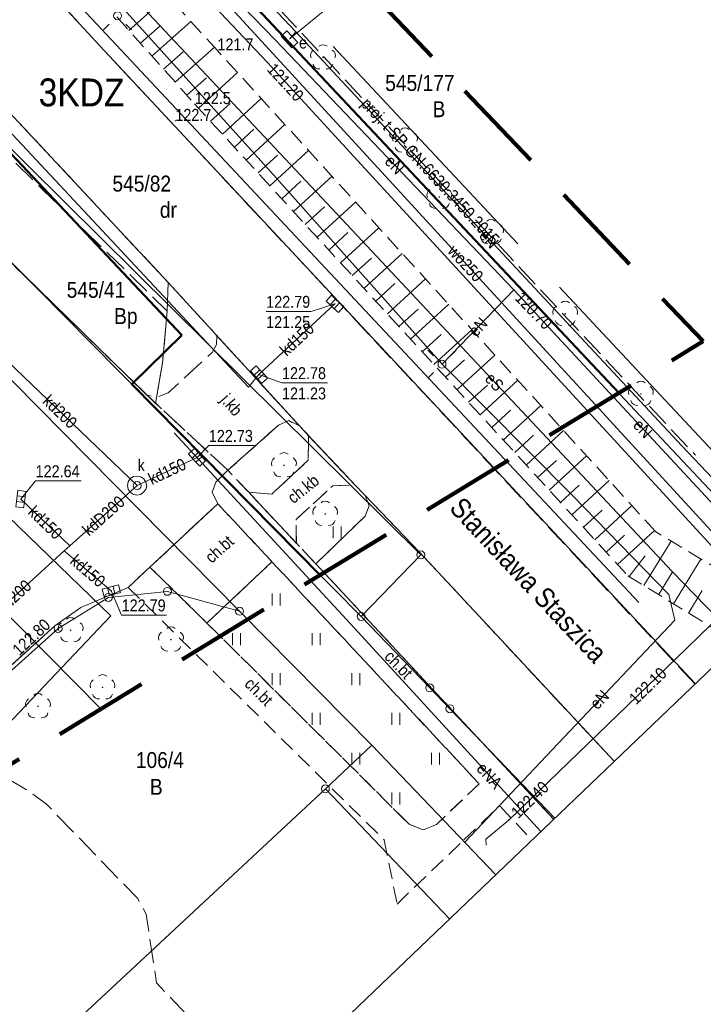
# Model space of a CAD drawing. Extents: x 0 to 6443539, y 0 to 5655063.
# Tile 6 of 64: x 6440854 to 6440897, y 5654853 to 5654915. Entities that reach past the tile are written whole.
import ezdxf
from ezdxf.enums import TextEntityAlignment as Align

# ---------------------------------------------------------------- set-up
doc = ezdxf.new("R2010")
doc.units = 0
doc.header["$MEASUREMENT"] = 0
for name, pattern in [('1.0_0.5', [1.5, 1, -0.5]), ('1.5_0.5', [2, 1.5, -0.5]), ('2', [0.9, 0.6, -0.3]), ('219-500', [0]), ('PRZER2-1', [3, 2, -1]), ('PRZER3-1', [4, 3, -1])]:
    doc.linetypes.add(name, pattern=pattern)
doc.layers.get('0').update_dxf_attribs({"color": 2, "linetype": 'CONTINUOUS', "lineweight": 5})
for name, color, linetype in [('000 Inne (niezydentyfikowane)', 7, 'CONTINUOUS'), ('202-punkt graniczny', 7, 'CONTINUOUS'), ('203-punkt graniczny', 7, 'CONTINUOUS'), ('210-oznaczenie konturu użytku gruntowego', 7, 'CONTINUOUS'), ('211-numer działki ewidencyjnej', 7, 'CONTINUOUS'), ('218-kontur użytku gruntowego', 7, 'CONTINUOUS'), ('219-działka ewidencyjna', 7, 'CONTINUOUS'), ('994-Nazwa ulicy', 7, 'CONTINUOUS'), ('chodnik', 7, 'CONTINUOUS'), ('chodnik-Atr17', 7, 'CONTINUOUS'), ('drzewo liściaste', 7, 'CONTINUOUS'), ('jezdnia', 7, 'CONTINUOUS'), ('jezdnia-Atr17', 7, 'CONTINUOUS'), ('komora podziemna', 7, 'CONTINUOUS'), ('kratka ściekowa', 7, 'CONTINUOUS'), ('krawężnik', 7, 'CONTINUOUS'), ('latarnia', 7, 'CONTINUOUS'), ('obszar utwardzony', 7, 'CONTINUOUS'), ('ogrodzenie trwałe', 7, 'CONTINUOUS'), ('pikieta naturalna', 7, 'CONTINUOUS'), ('pikieta naturalna-Atr2', 7, 'CONTINUOUS'), ('pikieta sztuczna', 7, 'CONTINUOUS'), ('pikieta sztuczna-Atr2', 7, 'CONTINUOUS'), ('przewód ciepłowniczy', 7, 'CONTINUOUS'), ('przewód elektroenergetyczny podziemny', 7, 'CONTINUOUS'), ('przewód elektroenergetyczny podziemny-Atr1', 7, 'CONTINUOUS'), ('przewód kanalizacyjny', 7, 'CONTINUOUS'), ('przewód kanalizacyjny-Atr1', 7, 'CONTINUOUS'), ('przewód telekomunikacyjny podziemny', 7, 'CONTINUOUS'), ('przewód telekomunikacyjny podziemny - ob. projektowany', 7, 'CONTINUOUS'), ('przewód telekomunikacyjny podziemny - ob. projektowany-Atr1', 7, 'CONTINUOUS'), ('przewód wodociągowy', 7, 'CONTINUOUS'), ('przewód wodociągowy-Atr1', 7, 'CONTINUOUS'), ('rzedna', 7, 'CONTINUOUS'), ('rzedna-Atr2', 7, 'CONTINUOUS'), ('rzedna-Atr3', 7, 'CONTINUOUS'), ('skarpa nieumocniona', 7, 'CONTINUOUS'), ('szafa elektroenergetyczna lub kontener', 7, 'CONTINUOUS'), ('szafa elektroenergetyczna lub kontener-Atr17', 7, 'CONTINUOUS'), ('trawnik', 7, 'CONTINUOUS'), ('właz do komory lub kanału - okrągły', 7, 'CONTINUOUS'), ('właz do komory lub kanału - okrągły-Atr17', 7, 'CONTINUOUS'), ('Zakres', 7, 'CONTINUOUS')]:
    doc.layers.add(name, color=color, linetype=linetype)
for name, color, linetype, lineweight in [('1ramki', 7, 'PRZER2-1', 18), ('z - MPZT', 121, 'PRZER3-1', 18), ('z -kartowanie', 1, 'CONTINUOUS', 5)]:
    doc.layers.add(name, color=color, linetype=linetype, lineweight=lineweight)
doc.styles.add('MapaZas', font='geodezja.shx', dxfattribs={"width": 0.9})
doc.linetypes.add('902-500', pattern='A,3.75,0,[1,ksztalty.shx,S=0.5,R=0,X=0,Y=0],3.75', length=7.5)
doc.linetypes.add('NLZ', pattern='A,3,-1,[35,msgB.shx,S=0.008,R=0,X=-0.5,Y=0],3', length=7)
doc.linetypes.add('OLZ', pattern='A,3,-1,[36,msgB.shx,S=0.008,R=0,X=-0.5,Y=0],3', length=7)

# ---------------------------------------------------------------- blocks, each defined once
blk = doc.blocks.new('202')
at = {"color": 0, "linetype": 'Continuous', "lineweight": 0}
blk.add_circle((0, 0), 0.25, dxfattribs=at)
blk = doc.blocks.new('203')
at = {"linetype": 'Continuous', "lineweight": 0}
h = blk.add_hatch(color=0, dxfattribs=at)
edge = h.paths.add_edge_path()
edge.add_arc((0, 0), 0.045, 0, 360)
blk = doc.blocks.new('TU04')
at = {"color": 0, "linetype": 'Continuous', "lineweight": 13}
for p, q in [((0, 0), (0, 0.75)), ((0.5, 0), (0.5, 0.75))]:
    blk.add_line(p, q, dxfattribs=at)
blk = doc.blocks.new('OP021')
at = {"linetype": 'Continuous', "lineweight": 13}
h = blk.add_hatch(color=0, dxfattribs=at)
edge = h.paths.add_edge_path()
edge.add_arc((0, 0), 0.05, 0, 360)
at = {"color": 0, "linetype": 'Continuous', "lineweight": 13}
for centre, start, end in [((0, 0.4), 49.272, 130.728), ((-0.38, 0.124), 121.308, 202.548), ((0.38, 0.124), 337.452, 58.692), ((-0.235, -0.324), 193.221, 274.871), ((0.235, -0.324), 265.129, 346.779)]:
    blk.add_arc(centre, 0.4, start, end, dxfattribs=at)
blk = doc.blocks.new('PW01')
at = {"linetype": 'Continuous', "lineweight": 13}
h = blk.add_hatch(color=0, dxfattribs=at)
edge = h.paths.add_edge_path()
edge.add_arc((0, 0), 0.045, 0, 360)
blk = doc.blocks.new('US05')
at = {"color": 0, "linetype": 'Continuous', "lineweight": 13}
for p, q in [((-0.525, -0.25), (-0.525, 0.25)), ((-0.525, 0.25), (-0.175, 0.25)), ((-0.175, -0.25), (-0.175, 0.25)), ((-0.175, 0.25), (0.175, 0.25)), ((0.175, -0.25), (0.175, 0.25)), ((0.175, 0.25), (0.525, 0.25)), ((0.525, -0.25), (0.525, 0.25)), ((-0.525, -0.25), (-0.175, -0.25)), ((-0.175, -0.25), (0.175, -0.25)), ((0.175, -0.25), (0.525, -0.25))]:
    blk.add_line(p, q, dxfattribs=at)
blk = doc.blocks.new('US18')
at = {"color": 0, "linetype": 'Continuous', "lineweight": 13}
for p, q in [((-0.5, -0.25), (-0.5, 0.25)), ((-0.5, 0.25), (0.5, 0.25)), ((0.5, -0.25), (0.5, 0.25)), ((-0.5, -0.25), (0.5, -0.25))]:
    blk.add_line(p, q, dxfattribs=at)
blk = doc.blocks.new('SM01')
at = {"color": 0, "linetype": 'Continuous', "lineweight": 13}
for p, q in [((-0.53, 0.531), (-0.883, 0.884)), ((0.531, 0.531), (0.884, 0.884)), ((-0.53, -0.53), (-0.883, -0.883)), ((0.531, -0.53), (0.884, -0.883))]:
    blk.add_line(p, q, dxfattribs=at)
blk.add_circle((0, 0), 0.25, dxfattribs=at)
blk = doc.blocks.new('US22')
at = {"color": 0, "linetype": 'Continuous', "lineweight": 13}
blk.add_circle((0, 0), 0.25, dxfattribs=at)

msp = doc.modelspace()

# ---------------------------------------------------------------- linework, layer by layer
at = {"layer": '000 Inne (niezydentyfikowane)', "color": 7, "linetype": 'Continuous', "lineweight": 13, "flags": 128}
for points in [[(6440861.24, 5654913.99), (6440863.66, 5654916.16)], [(6440861.96, 5654913.19), (6440863.18, 5654914.27)], [(6440862.68, 5654912.38), (6440865.13, 5654914.56)], [(6440864.14, 5654910.75), (6440866.6, 5654912.95)], [(6440863.41, 5654911.56), (6440864.64, 5654912.66)], [(6440864.87, 5654909.93), (6440866.11, 5654911.03)], [(6440865.61, 5654909.11), (6440868.05, 5654911.35)], [(6440867.1, 5654907.48), (6440869.54, 5654909.72)], [(6440866.36, 5654908.3), (6440867.58, 5654909.41)], [(6440868.59, 5654905.86), (6440871.02, 5654908.09)], [(6440867.85, 5654906.67), (6440869.07, 5654907.79)], [(6440869.34, 5654905.05), (6440870.55, 5654906.16)], [(6440870.08, 5654904.24), (6440872.5, 5654906.46)], [(6440871.56, 5654902.62), (6440873.98, 5654904.84)], [(6440870.82, 5654903.43), (6440872.03, 5654904.54)], [(6440872.3, 5654901.82), (6440873.51, 5654902.92)], [(6440873.04, 5654901.01), (6440875.45, 5654903.22)], [(6440873.78, 5654900.21), (6440874.98, 5654901.31)], [(6440874.51, 5654899.4), (6440876.92, 5654901.61)], [(6440875.98, 5654897.8), (6440878.38, 5654900)], [(6440875.25, 5654898.6), (6440876.45, 5654899.7)], [(6440876.72, 5654897), (6440877.92, 5654898.1)], [(6440877.45, 5654896.2), (6440879.84, 5654898.4)], [(6440878.91, 5654894.61), (6440881.3, 5654896.8)], [(6440878.18, 5654895.41), (6440879.38, 5654896.5)], [(6440879.64, 5654893.82), (6440880.83, 5654894.91)], [(6440880.37, 5654893.02), (6440882.75, 5654895.2)], [(6440881.82, 5654891.44), (6440884.2, 5654893.61)], [(6440881.1, 5654892.23), (6440882.29, 5654893.32)], [(6440883.27, 5654889.86), (6440885.64, 5654892.03)], [(6440882.55, 5654890.65), (6440883.73, 5654891.73)], [(6440884, 5654889.07), (6440885.18, 5654890.15)], [(6440884.72, 5654888.28), (6440887.08, 5654890.44)], [(6440886.16, 5654886.71), (6440888.51, 5654888.87)], [(6440885.44, 5654887.5), (6440886.62, 5654888.58)], [(6440886.88, 5654885.93), (6440888.06, 5654887)], [(6440887.6, 5654885.14), (6440889.95, 5654887.29)], [(6440889.03, 5654883.58), (6440891.37, 5654885.73)], [(6440888.32, 5654884.36), (6440889.49, 5654885.44)], [(6440889.75, 5654882.8), (6440890.92, 5654883.87)], [(6440890.46, 5654882.02), (6440892.8, 5654884.16)], [(6440891.89, 5654880.47), (6440894.22, 5654882.6)], [(6440891.18, 5654881.24), (6440892.34, 5654882.31)], [(6440893.54, 5654879.14), (6440895.26, 5654881.93)], [(6440892.62, 5654879.71), (6440893.63, 5654881.01)], [(6440895.41, 5654878), (6440897.13, 5654880.81)], [(6440894.47, 5654878.57), (6440895.33, 5654879.97)], [(6440896.34, 5654877.42), (6440897.21, 5654878.83)]]:
    msp.add_lwpolyline(points, dxfattribs=at)
at = {"layer": '1ramki', "color": 0, "linetype": 'Continuous', "lineweight": 13, "flags": 128}
msp.add_lwpolyline([(6440805.369, 5655063.296), (6440944.154, 5654918.363), (6440843.032, 5654821.531), (6440704.247, 5654966.463)], close=True, dxfattribs=at)
at = {"layer": '218-kontur użytku gruntowego', "color": 3, "linetype": 'Continuous', "lineweight": 13}
for points in [[(6440903.264, 5654879.208), (6440857.26, 5654928.18)], [(6440857.26, 5654928.18), (6440903.264, 5654879.208)], [(6440876.47, 5654869.13), (6440884.244, 5654860.994)], [(6440881.343, 5654858.216), (6440873.56, 5654866.38)]]:
    msp.add_lwpolyline(points, dxfattribs=at)
at = {"layer": '218-kontur użytku gruntowego', "color": 3, "linetype": 'Continuous', "lineweight": 13, "flags": 128}
for points in [[(6440879.55, 5654881.07), (6440850.46, 5654909.9)], [(6440850.46, 5654909.9), (6440879.55, 5654881.07)], [(6440847.05, 5654906.32), (6440875.81, 5654877.21)], [(6440875.81, 5654877.21), (6440847.05, 5654906.32)], [(6440875.81, 5654877.21), (6440879.55, 5654881.07)], [(6440879.55, 5654881.07), (6440875.81, 5654877.21)], [(6440863.65, 5654878.78), (6440859.95, 5654878.4)], [(6440859.95, 5654878.4), (6440863.65, 5654878.78)], [(6440868.18, 5654877.53), (6440863.65, 5654878.78)], [(6440863.65, 5654878.78), (6440868.18, 5654877.53)], [(6440859.95, 5654878.4), (6440856.79, 5654876.45)], [(6440856.79, 5654876.45), (6440859.95, 5654878.4)], [(6440876.47, 5654869.13), (6440868.18, 5654877.53)], [(6440868.18, 5654877.53), (6440876.47, 5654869.13)], [(6440856.79, 5654876.45), (6440825.74, 5654848.51)], [(6440825.74, 5654848.51), (6440856.79, 5654876.45)], [(6440873.56, 5654866.38), (6440876.47, 5654869.13)]]:
    msp.add_lwpolyline(points, dxfattribs=at)
at = {"layer": '219-działka ewidencyjna', "color": 3, "linetype": '219-500', "lineweight": 13}
for points in [[(6440903.268, 5654879.211), (6440857.26, 5654928.18)], [(6440881.38, 5654871.41), (6440887.952, 5654864.545)], [(6440876.47, 5654869.13), (6440884.244, 5654860.994)]]:
    msp.add_lwpolyline(points, dxfattribs=at)
at = {"layer": '219-działka ewidencyjna', "color": 3, "linetype": '219-500', "lineweight": 13, "flags": 128}
for points in [[(6440879.55, 5654881.07), (6440850.46, 5654909.9)], [(6440847.05, 5654906.32), (6440875.81, 5654877.21)], [(6440868.18, 5654877.53), (6440852.37, 5654893.55)], [(6440875.81, 5654877.21), (6440879.55, 5654881.07)], [(6440859.95, 5654878.4), (6440863.65, 5654878.78)], [(6440868.18, 5654877.53), (6440863.65, 5654878.78)], [(6440856.79, 5654876.45), (6440859.95, 5654878.4)], [(6440868.18, 5654877.53), (6440876.47, 5654869.13)], [(6440875.81, 5654877.21), (6440880.11, 5654872.72)], [(6440825.74, 5654848.51), (6440856.79, 5654876.45)], [(6440880.11, 5654872.72), (6440881.38, 5654871.41)], [(6440873.56, 5654866.38), (6440876.47, 5654869.13)], [(6440843.3, 5654838.2), (6440873.56, 5654866.38)]]:
    msp.add_lwpolyline(points, dxfattribs=at)
at = {"layer": 'chodnik', "color": 7, "linetype": '1.0_0.5', "lineweight": 13, "flags": 128}
for points in [[(6440868.75, 5654885), (6440871.74, 5654881.81), (6440871.73, 5654883.3), (6440874.03, 5654885.41), (6440875.42, 5654885.47), (6440872.51, 5654888.55), (6440872.49, 5654887.01), (6440870.2, 5654884.89)], [(6440866.81, 5654884.28), (6440862.55, 5654880.3), (6440866.13, 5654876.79), (6440870.21, 5654880.64)]]:
    msp.add_lwpolyline(points, close=True, dxfattribs=at)
at = {"layer": 'chodnik', "color": 7, "linetype": '1.0_0.5', "lineweight": 13}
for points in [[(6440872.96, 5654880.51), (6440871.74, 5654881.81), (6440868.75, 5654885), (6440867.45, 5654886.38), (6440866.69, 5654885.64), (6440866.46, 5654885), (6440866.81, 5654884.28), (6440870.21, 5654880.64), (6440883.21, 5654866.7), (6440880.54, 5654864.15), (6440879.69, 5654863.8), (6440878.82, 5654864.16), (6440866.13, 5654876.79), (6440862.55, 5654880.3), (6440861.18, 5654879.03), (6440877.25, 5654863.18), (6440878.06, 5654859.15), (6440882.25, 5654863.17), (6440884.5, 5654865.32), (6440886.512, 5654863.166)], [(6440887.884, 5654864.48), (6440872.96, 5654880.51)]]:
    msp.add_lwpolyline(points, dxfattribs=at)
at = {"layer": 'jezdnia', "color": 7, "linetype": '1.5_0.5', "lineweight": 13}
for points in [[(6440820.75, 5654944.42), (6440854, 5654908.57), (6440863.69, 5654898.18)], [(6440862.38, 5654891.09), (6440848.26, 5654904.86), (6440812, 5654940.3)], [(6440896.744, 5654872.964), (6440859.42, 5654913.02), (6440853.4, 5654919.55)], [(6440863.69, 5654898.18), (6440866.76, 5654894.83), (6440871.93, 5654889.17), (6440872.51, 5654888.55), (6440875.42, 5654885.47), (6440876.06, 5654884.79), (6440879.48, 5654881.22), (6440891.677, 5654868.112)], [(6440820.985, 5654844.555), (6440831.55, 5654853.94), (6440833.73, 5654855.89), (6440841.29, 5654862.78), (6440843.46, 5654864.74), (6440856.58, 5654876.61), (6440858.22, 5654877.76), (6440861.18, 5654879.03), (6440862.55, 5654880.3), (6440866.81, 5654884.28), (6440866.46, 5654885), (6440866.69, 5654885.64), (6440867.45, 5654886.38), (6440862.38, 5654891.09)]]:
    msp.add_lwpolyline(points, dxfattribs=at)
at = {"layer": 'jezdnia', "color": 7, "linetype": '1.5_0.5', "lineweight": 13, "flags": 128}
msp.add_lwpolyline([(6440866.76, 5654894.83), (6440866.74, 5654894.28), (6440866.45, 5654893.77), (6440863.69, 5654891.24), (6440862.99, 5654890.95), (6440862.38, 5654891.09), (6440867.45, 5654886.38), (6440870.62, 5654889.22), (6440871.26, 5654889.5), (6440871.93, 5654889.17)], close=True, dxfattribs=at)
at = {"layer": 'komora podziemna', "color": 32, "linetype": 'Continuous', "lineweight": 13, "flags": 128}
msp.add_lwpolyline([(6440862.35, 5654885.41), (6440862.29, 5654885.18), (6440862.16, 5654885), (6440861.97, 5654884.87), (6440861.74, 5654884.82), (6440861.51, 5654884.88), (6440861.31, 5654885.01), (6440861.18, 5654885.2), (6440861.15, 5654885.43), (6440861.19, 5654885.66), (6440861.32, 5654885.86), (6440861.53, 5654885.99), (6440861.76, 5654886.02), (6440861.99, 5654885.98), (6440862.17, 5654885.85), (6440862.3, 5654885.64)], close=True, dxfattribs=at)
at = {"layer": 'krawężnik', "color": 7, "linetype": 'Continuous', "lineweight": 13, "flags": 128}
for points in [[(6440820.75, 5654944.42), (6440854, 5654908.57), (6440863.69, 5654898.18)], [(6440863.69, 5654898.18), (6440863.64, 5654896.38), (6440863.34, 5654893.1), (6440862.91, 5654890.57), (6440848.26, 5654904.86), (6440812, 5654940.3)], [(6440871.93, 5654889.17), (6440863.69, 5654898.18)], [(6440872.96, 5654880.51), (6440876.06, 5654883.5), (6440876.3, 5654884.14), (6440876.06, 5654884.79), (6440875.42, 5654885.47), (6440872.51, 5654888.55), (6440871.93, 5654889.17), (6440871.26, 5654889.5), (6440870.62, 5654889.22), (6440867.45, 5654886.38)], [(6440866.81, 5654884.28), (6440866.46, 5654885), (6440866.69, 5654885.64), (6440867.45, 5654886.38)], [(6440866.81, 5654884.28), (6440862.55, 5654880.3)], [(6440870.21, 5654880.64), (6440866.13, 5654876.79)], [(6440861.18, 5654879.03), (6440858.22, 5654877.76)], [(6440843.46, 5654864.74), (6440856.58, 5654876.61), (6440858.22, 5654877.76)]]:
    msp.add_lwpolyline(points, dxfattribs=at)
at = {"layer": 'krawężnik', "color": 7, "linetype": 'Continuous', "lineweight": 13}
for points in [[(6440896.769, 5654872.988), (6440859.42, 5654913.02), (6440853.4, 5654919.55), (6440853.19, 5654919.89), (6440853, 5654920.25), (6440852.84, 5654920.62), (6440852.7, 5654921), (6440852.59, 5654921.38), (6440852.51, 5654921.78), (6440852.45, 5654922.17), (6440852.42, 5654922.58), (6440852.42, 5654922.98), (6440852.44, 5654923.38), (6440852.49, 5654923.78), (6440852.57, 5654924.17), (6440852.68, 5654924.56), (6440852.89, 5654924.94), (6440853.11, 5654925.32), (6440853.35, 5654925.68), (6440853.59, 5654926.04), (6440853.86, 5654926.39), (6440853.95, 5654926.51), (6440856.73, 5654929.03), (6440857.08, 5654928.69)], [(6440876.06, 5654884.79), (6440879.48, 5654881.22), (6440891.677, 5654868.112)], [(6440872.96, 5654880.51), (6440887.884, 5654864.48)]]:
    msp.add_lwpolyline(points, dxfattribs=at)
at = {"layer": 'obszar utwardzony', "color": 7, "linetype": '1.5_0.5', "lineweight": 13, "flags": 128}
msp.add_lwpolyline([(6440838.46, 5654921.55), (6440815.57, 5654943.99), (6440812, 5654940.3), (6440848.26, 5654904.86), (6440862.91, 5654890.57), (6440863.34, 5654893.1), (6440863.64, 5654896.38), (6440852.43, 5654907.31), (6440838.44, 5654920.91)], close=True, dxfattribs=at)
at = {"layer": 'ogrodzenie trwałe', "color": 7, "linetype": '902-500', "lineweight": 35, "flags": 128}
for points in [[(6440885.64, 5654900.6), (6440874.06, 5654912.98)], [(6440900.03, 5654885.27), (6440888.26, 5654897.87)]]:
    msp.add_lwpolyline(points, dxfattribs=at)
at = {"layer": 'przewód ciepłowniczy', "color": 212, "linetype": 'Continuous', "lineweight": 13, "flags": 128}
msp.add_lwpolyline([(6440893.22, 5654878.08), (6440848.24, 5654926.1), (6440851.72, 5654929.67), (6440848.62, 5654932.75), (6440845.07, 5654929.42), (6440819.12, 5654956.95), (6440814.36, 5654961.97), (6440812.97, 5654963.31), (6440812.61, 5654962.95), (6440806.28, 5654956.72), (6440806.1, 5654956.55)], dxfattribs=at)
at = {"layer": 'przewód elektroenergetyczny podziemny', "color": 1, "linetype": 'Continuous', "lineweight": 13, "flags": 128}
for points in [[(6440839.89, 5654964.09), (6440838, 5654964.36), (6440837.12, 5654964.56), (6440836.76, 5654962.41), (6440840.32, 5654959.43), (6440839.42, 5654958.04), (6440834.71, 5654950.77), (6440833.2, 5654949.39), (6440832.98, 5654945.88), (6440835.46, 5654943.19), (6440850.11, 5654927.31), (6440870.31, 5654904.92), (6440880.88, 5654893.04)], [(6440871.7, 5654913.9), (6440866.11, 5654919.86), (6440857.6, 5654928.9)], [(6440885.39, 5654897.72), (6440870.41, 5654913.4), (6440864.93, 5654919.07)], [(6440871.31, 5654913.44), (6440871.39, 5654913.53), (6440877.14, 5654918.24)], [(6440871.7, 5654913.9), (6440871.31, 5654913.44)], [(6440899.81, 5654883.82), (6440895.93, 5654887.92), (6440871.7, 5654913.9)], [(6440826.07, 5654907.83), (6440827.16, 5654909.12), (6440860.1, 5654877.24), (6440853.6, 5654870.37), (6440843.17, 5654859.33)], [(6440885.39, 5654897.72), (6440880.88, 5654893.04)], [(6440882.31, 5654863.03), (6440895.48, 5654876.97), (6440895.12, 5654878.58), (6440889.03, 5654884.84), (6440880.88, 5654893.04)]]:
    msp.add_lwpolyline(points, dxfattribs=at)
at = {"layer": 'przewód elektroenergetyczny podziemny', "color": 1, "linetype": 'Continuous', "lineweight": 13}
for points in [[(6440839.89, 5654964.09), (6440840.66, 5654962.8), (6440840.02, 5654960.14), (6440841.5, 5654957.78), (6440841.21, 5654956.68), (6440833.77, 5654947.9), (6440834.1, 5654946.27), (6440834.65, 5654944.71), (6440851.06, 5654927.93), (6440855.26, 5654922.74), (6440873, 5654903.84), (6440895.33, 5654880.02), (6440899.56, 5654875.66)], [(6440902.896, 5654878.855), (6440885.39, 5654897.72)], [(6440864.08, 5654888.73), (6440875.61, 5654876.22), (6440887.072, 5654863.702)]]:
    msp.add_lwpolyline(points, dxfattribs=at)
at = {"layer": 'przewód kanalizacyjny', "color": 34, "linetype": 'Continuous', "lineweight": 13, "flags": 128}
for points in [[(6440869.39, 5654892.39), (6440868.74, 5654891.6), (6440828.75, 5654934.43)], [(6440874.16, 5654896.83), (6440869.39, 5654892.39)], [(6440861.75, 5654885.42), (6440852.07, 5654894.7)], [(6440861.75, 5654885.42), (6440865.51, 5654887.19)], [(6440857.52, 5654881.63), (6440861.75, 5654885.42)], [(6440854.45, 5654884.57), (6440857.52, 5654881.63)], [(6440847.98, 5654873.01), (6440850.88, 5654875.6), (6440857.18, 5654881.33)], [(6440857.18, 5654881.33), (6440857.52, 5654881.63)], [(6440857.18, 5654881.33), (6440860.13, 5654878.81)]]:
    msp.add_lwpolyline(points, dxfattribs=at)
at = {"layer": 'przewód telekomunikacyjny podziemny', "color": 30, "linetype": 'Continuous', "lineweight": 13}
msp.add_lwpolyline([(6440844.96, 5654938.39), (6440869.9, 5654912.01), (6440900.17, 5654879.04), (6440896.25, 5654875.22), (6440885.09, 5654864.44), (6440883.64, 5654863.22), (6440883.66, 5654862.84)], dxfattribs=at)
at = {"layer": 'przewód telekomunikacyjny podziemny - ob. projektowany', "color": 30, "linetype": '1.5_0.5', "lineweight": 13, "flags": 128}
for points in [[(6440874.22, 5654925.09), (6440867.48, 5654918.81), (6440871.07, 5654914.91), (6440889.23, 5654895.38), (6440896.78, 5654887.33)], [(6440816.26, 5654899.87), (6440818.32, 5654898.77), (6440832.43, 5654884.97), (6440837.8, 5654879.6), (6440839.74, 5654879.03), (6440840.51, 5654878.49), (6440843.91, 5654875.11), (6440850.28, 5654869.03), (6440853.35, 5654867.19), (6440855.04, 5654866.17), (6440856.05, 5654865.43), (6440861.79, 5654859.49), (6440862.31, 5654858.52), (6440862.97, 5654854.2), (6440868.74, 5654848.09)]]:
    msp.add_lwpolyline(points, dxfattribs=at)
at = {"layer": 'przewód wodociągowy', "color": 5, "linetype": 'Continuous', "lineweight": 13}
msp.add_lwpolyline([(6440901.986, 5654877.983), (6440865.09, 5654918.2), (6440842.3, 5654942.06)], dxfattribs=at)
at = {"layer": 'rzedna-Atr2', "color": 34, "lineweight": 13, "flags": 128}
for points in [[(6440874.16, 5654896.83), (6440872.67, 5654896.35), (6440869.848, 5654896.35)], [(6440869.39, 5654892.39), (6440870.84, 5654891.87), (6440873.694, 5654891.87)], [(6440865.51, 5654887.19), (6440866.25, 5654887.93), (6440869.104, 5654887.93)], [(6440854.45, 5654884.57), (6440855.38, 5654885.71), (6440858.234, 5654885.71)], [(6440860.13, 5654878.81), (6440860.78, 5654877.29), (6440863.602, 5654877.29)]]:
    msp.add_lwpolyline(points, dxfattribs=at)
at = {"layer": 'skarpa nieumocniona', "color": 7, "linetype": '1.0_0.5', "lineweight": 13}
msp.add_lwpolyline([(6440901.732, 5654877.74), (6440901.06, 5654878.44), (6440894.29, 5654882.52), (6440866.79, 5654912.74), (6440854.08, 5654926.63), (6440853.86, 5654926.39), (6440853.59, 5654926.04), (6440853.35, 5654925.68), (6440853.11, 5654925.32), (6440852.89, 5654924.94), (6440852.68, 5654924.56), (6440852.57, 5654924.17), (6440852.49, 5654923.79), (6440865.37, 5654909.37), (6440892.54, 5654879.76), (6440899.22, 5654875.65), (6440899.376, 5654875.484)], dxfattribs=at)
msp.add_lwpolyline([(6440901.732, 5654877.74), (6440901.06, 5654878.44), (6440894.29, 5654882.52), (6440866.79, 5654912.74), (6440854.08, 5654926.63), (6440853.86, 5654926.39), (6440853.59, 5654926.04), (6440853.35, 5654925.68), (6440853.11, 5654925.32), (6440852.89, 5654924.94), (6440852.68, 5654924.56), (6440852.57, 5654924.17), (6440852.49, 5654923.79), (6440865.37, 5654909.37), (6440892.54, 5654879.76), (6440899.22, 5654875.65), (6440899.376, 5654875.484)], dxfattribs=at)
at = {"layer": 'trawnik', "color": 7, "linetype": '1.0_0.5', "lineweight": 13, "flags": 128}
for points in [[(6440876.06, 5654884.79), (6440875.42, 5654885.47), (6440874.03, 5654885.41), (6440871.73, 5654883.3), (6440871.74, 5654881.81), (6440868.75, 5654885), (6440870.2, 5654884.89), (6440872.49, 5654887.01), (6440872.51, 5654888.55), (6440874.82, 5654886.1), (6440871.93, 5654889.17), (6440871.26, 5654889.5), (6440870.62, 5654889.22), (6440867.45, 5654886.38), (6440872.96, 5654880.51), (6440876.06, 5654883.5), (6440876.3, 5654884.14)], [(6440866.13, 5654876.79), (6440878.82, 5654864.16), (6440879.69, 5654863.8), (6440880.54, 5654864.15), (6440883.21, 5654866.7), (6440870.21, 5654880.64)]]:
    msp.add_lwpolyline(points, close=True, dxfattribs=at)
at = {"layer": 'z - MPZT', "linetype": 'Continuous', "lineweight": 50}
msp.add_line((6440804.637, 5654958.482), (6440864.555, 5654894.861), dxfattribs=at)
for points in [[(6440853.654, 5654961.401), (6440849.26, 5654962.9), (6440836.25, 5654950.54), (6440857.26, 5654928.18), (6440891.967, 5654891.24)], [(6440864.555, 5654894.861), (6440861.41, 5654891.785), (6440873.307, 5654879.743)]]:
    msp.add_lwpolyline(points, dxfattribs=at)
at = {"layer": 'z - MPZT', "linetype": 'NLZ', "lineweight": 35}
msp.add_lwpolyline([(6440846.235, 5654888.075), (6440844.624, 5654886.431), (6440859.486, 5654871.393)], dxfattribs=at)
at = {"layer": 'Zakres', "color": 6, "linetype": '2', "lineweight": 100, "ltscale": 10, "flags": 128}
msp.add_lwpolyline([(6440816.83, 5655014.07), (6440755.45, 5654971.03), (6440849.66, 5654865.39), (6440897.27, 5654894.48), (6440841.17, 5654953.39), (6440859.87, 5654965.39)], close=True, dxfattribs=at)

# ---------------------------------------------------------------- block references
at = {"layer": '202-punkt graniczny', "color": 3, "linetype": 'Continuous', "lineweight": 13}
for p in [(6440879.55, 5654881.07), (6440863.65, 5654878.78), (6440859.95, 5654878.4), (6440868.18, 5654877.53), (6440875.81, 5654877.21), (6440856.79, 5654876.45), (6440880.11, 5654872.72), (6440881.38, 5654871.41), (6440873.56, 5654866.38)]:
    msp.add_blockref('202', p, dxfattribs=at)
at = {"layer": '203-punkt graniczny', "color": 3, "linetype": 'Continuous', "lineweight": 13}
msp.add_blockref('203', (6440876.47, 5654869.13), dxfattribs=at)
at = {"layer": 'drzewo liściaste', "color": 94, "linetype": 'Continuous', "lineweight": 13}
for p in [(6440870.96, 5654886.69), (6440873.55, 5654883.64), (6440857.58, 5654876.34), (6440863.87, 5654875.75), (6440859.58, 5654872.75), (6440855.53, 5654871.56)]:
    msp.add_blockref('OP021', p, dxfattribs=at)
at = {"layer": 'kratka ściekowa', "color": 34, "linetype": 'Continuous', "lineweight": 13}
for p, rotation in [((6440874.16, 5654896.83), 317.7), ((6440869.39, 5654892.39), 131.76), ((6440865.51, 5654887.19), 312.43), ((6440854.45, 5654884.57), 82.17), ((6440860.13, 5654878.81), 14.38)]:
    msp.add_blockref('US05', p, dxfattribs=dict(at, rotation=rotation))
at = {"layer": 'latarnia', "color": 7, "linetype": 'Continuous', "lineweight": 13}
for p in [(6440860.52, 5654914.92), (6440880.88, 5654893.04)]:
    msp.add_blockref('SM01', p, dxfattribs=at)
at = {"layer": 'pikieta naturalna', "color": 7, "linetype": 'Continuous', "lineweight": 13}
for p in [(6440866.79, 5654912.74), (6440865.37, 5654909.37), (6440864.15, 5654908.32)]:
    msp.add_blockref('PW01', p, dxfattribs=at)
at = {"layer": 'pikieta sztuczna', "color": 7, "linetype": 'Continuous', "lineweight": 13}
msp.add_blockref('PW01', (6440856.58, 5654876.61), dxfattribs=at)
at = {"layer": 'rzedna', "color": 30, "linetype": 'Continuous', "lineweight": 13}
for p in [(6440869.9, 5654912.01), (6440896.25, 5654875.22), (6440885.09, 5654864.44)]:
    msp.add_blockref('PW01', p, dxfattribs=at)
at = {"layer": 'rzedna', "color": 1, "linetype": 'Continuous', "lineweight": 13}
msp.add_blockref('PW01', (6440885.39, 5654897.72), dxfattribs=at)
at = {"layer": 'rzedna', "color": 34, "linetype": 'Continuous', "lineweight": 13}
for p in [(6440874.16, 5654896.83), (6440869.39, 5654892.39), (6440865.51, 5654887.19), (6440854.45, 5654884.57), (6440860.13, 5654878.81)]:
    msp.add_blockref('PW01', p, dxfattribs=at)
at = {"layer": 'szafa elektroenergetyczna lub kontener', "color": 1, "linetype": 'Continuous', "lineweight": 13, "rotation": 312.78}
msp.add_blockref('US18', (6440871.31, 5654913.44), dxfattribs=at)
at = {"layer": 'trawnik', "color": 7, "linetype": 'Continuous', "lineweight": 13}
for p in [(6440874.049, 5654882.109), (6440870.229, 5654877.899), (6440867.729, 5654875.399), (6440872.729, 5654875.399), (6440870.229, 5654872.899), (6440875.229, 5654872.899), (6440872.729, 5654870.399), (6440877.729, 5654870.399), (6440875.229, 5654867.899), (6440880.229, 5654867.899), (6440877.729, 5654865.399)]:
    msp.add_blockref('TU04', p, dxfattribs=at)
at = {"layer": 'właz do komory lub kanału - okrągły', "color": 7, "linetype": 'Continuous', "lineweight": 13}
msp.add_blockref('US22', (6440861.75, 5654885.42), dxfattribs=at)
at = {"layer": 'z -kartowanie', "color": 94, "linetype": 'Continuous', "lineweight": 18}
for p in [(6440873.41, 5654912.3), (6440878.56, 5654907.08), (6440880.71, 5654903.54), (6440883.96, 5654901.32), (6440888.61, 5654896.2), (6440893.36, 5654891.17)]:
    msp.add_blockref('OP021', p, dxfattribs=at)

# ---------------------------------------------------------------- texts
at = {"layer": '210-oznaczenie konturu użytku gruntowego', "color": 3, "linetype": 'Continuous', "lineweight": 13, "style": 'MapaZas', "width": 0.9}
for s, p in [('B', (6440880.29, 5654908.549)), ('dr', (6440863.175, 5654902.234)), ('Bp', (6440860.305, 5654895.564)), ('B', (6440862.551, 5654866.006))]:
    msp.add_text(s, height=1, dxfattribs=at).set_placement(p)
at = {"layer": '211-numer działki ewidencyjnej', "color": 3, "linetype": 'Continuous', "lineweight": 13, "style": 'MapaZas', "width": 0.9}
for s, p in [('545/177', (6440877.315, 5654910.195)), ('545/82', (6440860.2, 5654903.88)), ('545/41', (6440857.33, 5654897.21)), ('106/4', (6440861.67, 5654867.69))]:
    msp.add_text(s, height=1, dxfattribs=at).set_placement(p)
at = {"layer": '994-Nazwa ulicy', "color": 7, "linetype": 'Continuous', "lineweight": 13, "style": 'MapaZas', "width": 0.9}
msp.add_text('Stanisława Staszica', height=1.25, rotation=313.15, dxfattribs=at).set_placement((6440886.316, 5654879.492), align=Align.MIDDLE_CENTER)
at = {"layer": 'chodnik-Atr17', "color": 7, "lineweight": 13, "style": 'MapaZas', "width": 0.9}
for s, rotation, p in [('ch.kb', 38.7, (6440872.17, 5654885.21)), ('ch.bt', 315, (6440869.39, 5654872.48))]:
    msp.add_text(s, height=0.75, rotation=rotation, dxfattribs=at).set_placement(p, align=Align.MIDDLE_CENTER)
for rotation, p in [(41.95, (6440866.43, 5654880.5)), (313.7, (6440877.21, 5654874.63))]:
    msp.add_text('ch.bt', height=0.75, rotation=rotation, dxfattribs=at).set_placement(p)
at = {"layer": 'jezdnia-Atr17', "color": 7, "lineweight": 13, "style": 'MapaZas', "width": 0.9}
msp.add_text('j.kb', height=0.75, rotation=310.8, dxfattribs=at).set_placement((6440867.68, 5654890.49), align=Align.MIDDLE_CENTER)
at = {"layer": 'pikieta naturalna-Atr2', "color": 7, "lineweight": 13, "style": 'MapaZas', "width": 0.9}
for s, p in [('121.7', (6440866.79, 5654912.74)), ('122.5', (6440865.37, 5654909.37)), ('122.7', (6440864.15, 5654908.32))]:
    msp.add_text(s, height=0.75, dxfattribs=at).set_placement(p)
at = {"layer": 'pikieta sztuczna-Atr2', "color": 7, "lineweight": 13, "style": 'MapaZas', "width": 0.9}
msp.add_text('122.80', height=0.75, rotation=43.191, dxfattribs=at).set_placement((6440854.36, 5654874.69))
at = {"layer": 'przewód elektroenergetyczny podziemny-Atr1', "color": 1, "lineweight": 13, "style": 'MapaZas', "width": 0.9}
for s, rotation, p in [('eN', 313.692, (6440877.9, 5654905.56)), ('eN', 313.004, (6440883.82, 5654900.91)), ('eN', 46.059, (6440883.14, 5654895.38)), ('eS', 313.15, (6440884.17, 5654891.93)), ('eN', 312.86, (6440893.48, 5654889)), ('eN', 46.627, (6440890.76, 5654871.98)), ('eNA', 312.48, (6440883.86, 5654867.21))]:
    msp.add_text(s, height=0.75, rotation=rotation, dxfattribs=at).set_placement(p, align=Align.MIDDLE_CENTER)
at = {"layer": 'przewód kanalizacyjny-Atr1', "color": 34, "lineweight": 13, "style": 'MapaZas', "width": 0.9}
for s, rotation, p in [('kd150', 42.948, (6440871.78, 5654894.61)), ('kd200', 316.208, (6440856.91, 5654890.06)), ('kd150', 25.208, (6440863.63, 5654886.31)), ('kdD200', 41.859, (6440859.64, 5654883.53)), ('kd150', 316.239, (6440855.99, 5654883.1)), ('kd150', 319.495, (6440858.66, 5654880.07)), ('kd200', 42.287, (6440854.03, 5654878.47))]:
    msp.add_text(s, height=0.75, rotation=rotation, dxfattribs=at).set_placement(p, align=Align.MIDDLE_CENTER)
at = {"layer": 'przewód telekomunikacyjny podziemny - ob. projektowany-Atr1', "color": 30, "lineweight": 13, "style": 'MapaZas', "width": 0.9}
msp.add_text('proj. t SP-GN.6630.3450.2015', height=0.75, rotation=312.918, dxfattribs=at).set_placement((6440880.15, 5654905.15), align=Align.MIDDLE_CENTER)
at = {"layer": 'przewód wodociągowy-Atr1', "color": 5, "lineweight": 13, "style": 'MapaZas', "width": 0.9}
msp.add_text('wo250', height=0.75, rotation=312.53, dxfattribs=at).set_placement((6440882.36, 5654899.37), align=Align.MIDDLE_CENTER)
at = {"layer": 'rzedna-Atr2', "color": 30, "lineweight": 13, "style": 'MapaZas', "width": 0.9}
for s, rotation, p in [('121.20', 312.555, (6440870.13, 5654911.76)), ('122.10', 44.007, (6440892.8, 5654871.89)), ('122.40', 44.007, (6440885.4, 5654864.74))]:
    msp.add_text(s, height=0.75, rotation=rotation, dxfattribs=at).set_placement(p, align=Align.MIDDLE_LEFT)
at = {"layer": 'rzedna-Atr2', "color": 34, "lineweight": 13, "style": 'MapaZas', "width": 0.9}
for s, p in [('122.79', (6440869.848, 5654896.357)), ('122.78', (6440870.84, 5654891.878)), ('122.73', (6440866.25, 5654887.938)), ('122.64', (6440855.38, 5654885.718)), ('122.79', (6440860.78, 5654877.298))]:
    msp.add_text(s, height=0.75, dxfattribs=at).set_placement(p, align=Align.BOTTOM_LEFT)
at = {"layer": 'rzedna-Atr2', "color": 1, "lineweight": 13, "style": 'MapaZas', "width": 0.9}
msp.add_text('120.70', height=0.75, rotation=313.897, dxfattribs=at).set_placement((6440885.41, 5654897.14))
at = {"layer": 'rzedna-Atr3', "color": 34, "lineweight": 13, "style": 'MapaZas', "width": 0.9}
for s, p in [('121.25', (6440869.848, 5654895.082)), ('121.23', (6440870.84, 5654890.603))]:
    msp.add_text(s, height=0.75, dxfattribs=at).set_placement(p, align=Align.BOTTOM_LEFT)
at = {"layer": 'szafa elektroenergetyczna lub kontener-Atr17', "color": 1, "lineweight": 13, "style": 'MapaZas', "width": 0.9}
msp.add_text('e', height=0.75, dxfattribs=at).set_placement((6440871.91, 5654912.86))
at = {"layer": 'właz do komory lub kanału - okrągły-Atr17', "color": 7, "lineweight": 13, "style": 'MapaZas', "width": 0.9}
msp.add_text('k', height=0.75, dxfattribs=at).set_placement((6440861.78, 5654886.33))
at = {"layer": 'z - MPZT', "linetype": 'OLZ', "lineweight": 35, "style": 'MapaZas', "width": 0.9}
msp.add_text('3KDZ', height=1.75, rotation=359.95983, dxfattribs=at).set_placement((6440858.265, 5654910.104), align=Align.MIDDLE)

doc.saveas('drawing.dxf')
